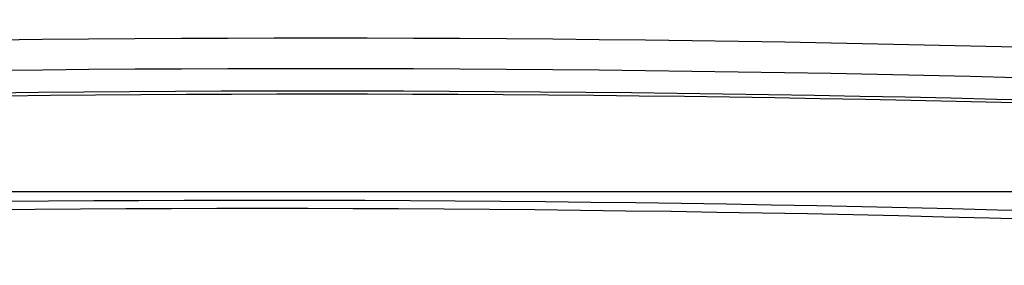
# Model space of a CAD drawing. Header units: millimetres. Extents: x 0 to 594, y 0 to 420.
# Tile 29 of 40: x 524.178 to 525.536, y 183.89 to 184.23. Entities that reach past the tile are written whole.
import ezdxf

# ---------------------------------------------------------------- set-up
doc = ezdxf.new("R2010")
doc.units = ezdxf.units.MM
doc.header["$LTSCALE"] = 32.67
doc.layers.get('0').update_dxf_attribs({"linetype": 'CONTINUOUS'})

msp = doc.modelspace()

# ---------------------------------------------------------------- linework, layer by layer
at = {"color": 9, "linetype": 'CONTINUOUS'}
msp.add_line((521.9771, 183.9925), (527.3644, 183.9925), dxfattribs=at)
for points, knots in [([(521.934, 184.1097), (522.3718, 184.1418), (524.1733, 184.2387), (525.9814, 184.2014), (527.3429, 184.1072)], [0, 0, 0, 0, 0.243385, 1, 1, 1, 1]), ([(521.9363, 184.0675), (522.3738, 184.0996), (524.1738, 184.1966), (525.9803, 184.1593), (527.3407, 184.0652)], [0, 0, 0, 0, 0.243383, 1, 1, 1, 1]), ([(527.3502, 184.0341), (526.8889, 184.066), (525.0878, 184.1605), (523.2797, 184.1338), (521.9423, 184.0352)], [0, 0, 0, 0, 0.256416, 1, 1, 1, 1]), ([(527.3327, 183.8672), (526.8734, 183.8994), (525.0795, 183.9973), (523.2783, 183.9738), (521.9456, 183.8799)], [0, 0, 0, 0, 0.256325, 1, 1, 1, 1])]:
    msp.add_open_spline(points, degree=3, knots=knots, dxfattribs=at)
at = {"color": 7, "linetype": 'CONTINUOUS'}
for points, knots in [([(527.3434, 184.0305), (526.8855, 184.062), (525.0975, 184.1557), (523.3026, 184.1297), (521.9747, 184.0329)], [0, 0, 0, 0, 0.256375, 1, 1, 1, 1]), ([(527.3335, 183.8801), (526.8767, 183.9119), (525.093, 184.0073), (523.3023, 183.9856), (521.977, 183.8937)], [0, 0, 0, 0, 0.256319, 1, 1, 1, 1])]:
    msp.add_open_spline(points, degree=3, knots=knots, dxfattribs=at)

doc.saveas('drawing.dxf')
